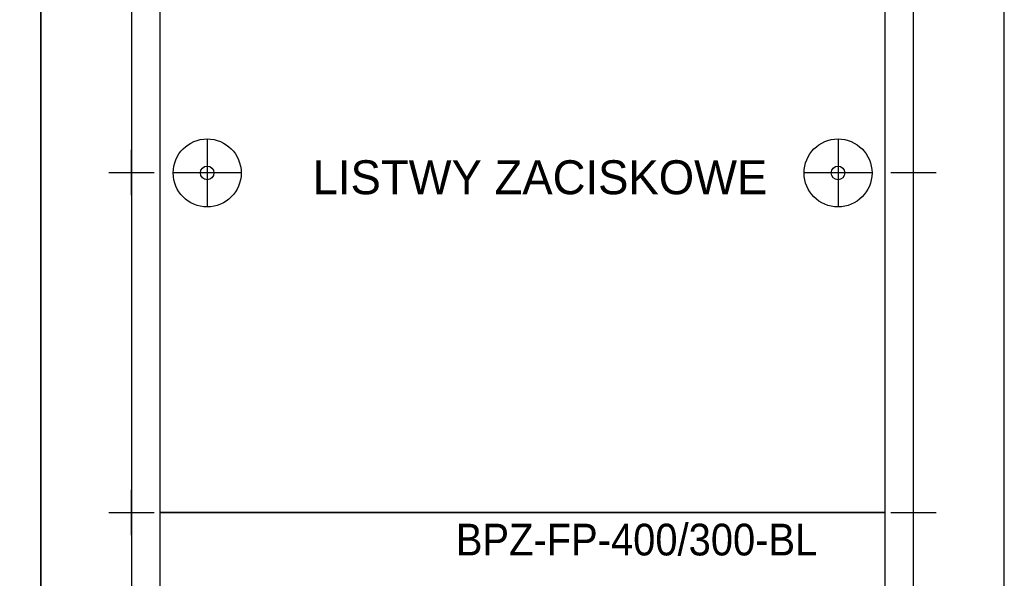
# Model space of a CAD drawing. Header units: millimetres. Extents: x 70863 to 97203, y -18528 to 3008.
# Tile 63 of 122: x 92340 to 92775, y -15686 to -15439. Entities that reach past the tile are written whole.
import ezdxf
from ezdxf.enums import TextEntityAlignment as Align

# ---------------------------------------------------------------- set-up
doc = ezdxf.new("R2010")
doc.units = ezdxf.units.MM
for name, color, linetype, lineweight in [('2DE_OBJ_EATON-Cabinet', 7, 'Continuous', 25), ('2DE_OBJ_EATON-Covers', 7, 'Continuous', 25), ('2DE_TXTMARK', 41, 'Continuous', 18)]:
    doc.layers.add(name, color=color, linetype=linetype, lineweight=lineweight)
doc.layers.add('CP_DETAL_GRID', color=7, linetype='Continuous')
doc.styles.add('CP_ATTR', font='arial.ttf')
doc.styles.get("Standard").update_dxf_attribs({"font": 'arial.ttf'})

# ---------------------------------------------------------------- blocks, each defined once
blk = doc.blocks.new('2de_etn_prod_cac0051_odnnx')
for p, q in [((20.86, 164.87), (20.86, 134.87)), ((299.14, 164.87), (299.14, 134.87)), ((35.86, 149.87), (5.86, 149.87)), ((314.14, 149.87), (284.14, 149.87))]:
    blk.add_line(p, q)
blk.add_lwpolyline([(0, 300), (0, 0), (320, 0), (320, 300)], close=True)
for centre, radius in [((20.86, 149.87), 15), ((299.14, 149.87), 15), ((20.86, 149.87), 3), ((299.14, 149.87), 3)]:
    blk.add_circle(centre, radius)
at = {"linetype": 'ByBlock', "style": 'CP_ATTR', "flags": 9}
for tag in ['MARK3', 'FUNCTION', 'GROUP', 'NUMBER', 'WEIGHT', 'LINK', 'OTHER1', 'IP', 'OTHER2', 'POWER_LOSSES_CAB', 'POWER', 'VOLTAGE', 'CURRENT', 'CHARACTER', 'PRODUCER', 'ORDER-NO', 'PRODUCT-TYPE', 'MARK2', 'ARTICLE', 'NAME']:
    blk.add_attdef(tag, text='', height=0.00005, dxfattribs=at).set_placement((0, 0), align=Align.MIDDLE_LEFT)
at = {"layer": '2DE_TXTMARK', "linetype": 'ByBlock', "style": 'CP_ATTR', "width": 0.8, "flags": 8}
blk.add_attdef('MARK1', text='', height=14, dxfattribs=at).set_placement((290, 295), align=Align.TOP_RIGHT)

msp = doc.modelspace()

# ---------------------------------------------------------------- linework, layer by layer
at = {"layer": '2DE_OBJ_EATON-Cabinet'}
for points in [[(91749.84, -15331.421), (91749.84, -17331.421), (92349.84, -17331.421), (92349.84, -15331.421)], [(92349.84, -15331.421), (92349.84, -17331.421), (92774.84, -17331.421), (92774.84, -15331.421)], [(92389.84, -17306.421), (92734.84, -17306.421), (92734.84, -15356.421), (92389.84, -15356.421)]]:
    msp.add_lwpolyline(points, close=True, dxfattribs=at)
at = {"layer": 'CP_DETAL_GRID'}
for p, q in [((92389.84, -15516.421), (92389.84, -15496.421)), ((92734.84, -15516.421), (92734.84, -15496.421)), ((92379.84, -15506.421), (92399.84, -15506.421)), ((92724.84, -15506.421), (92744.84, -15506.421)), ((92389.84, -15666.421), (92389.84, -15646.421)), ((92734.84, -15666.421), (92734.84, -15646.421)), ((92379.84, -15656.421), (92399.84, -15656.421)), ((92724.84, -15656.421), (92744.84, -15656.421))]:
    msp.add_line(p, q, dxfattribs=at)

# ---------------------------------------------------------------- block references
at = {"layer": '2DE_OBJ_EATON-Covers'}
ref = msp.add_blockref('2de_etn_prod_cac0051_odnnx', (92402.34, -15656.421), dxfattribs=at)
ref.add_attrib('MARK1', 'BPZ-FP-400/300-BL', dxfattribs={"layer": '2DE_TXTMARK', "linetype": 'ByBlock', "height": 14, "style": 'CP_ATTR', "width": 0.9, "flags": 8}).set_placement((92692.34, -15361.421), align=Align.TOP_RIGHT)
ref = msp.add_blockref('2de_etn_prod_cac0051_odnnx', (92402.34, -15956.421), dxfattribs=at)
ref.add_attrib('MARK1', 'BPZ-FP-400/300-BL', dxfattribs={"layer": '2DE_TXTMARK', "linetype": 'ByBlock', "height": 14, "style": 'CP_ATTR', "width": 0.9, "flags": 8}).set_placement((92692.34, -15661.421), align=Align.TOP_RIGHT)

# ---------------------------------------------------------------- texts
at = {"insert": (92570.013, -15508.574), "char_height": 15, "width": 567.7816, "attachment_point": 5}
msp.add_mtext('{\\fGoudy Old Style|b0|i0|c0|p18;LISTWY ZACISKOWE}', dxfattribs=at)

doc.saveas('drawing.dxf')
